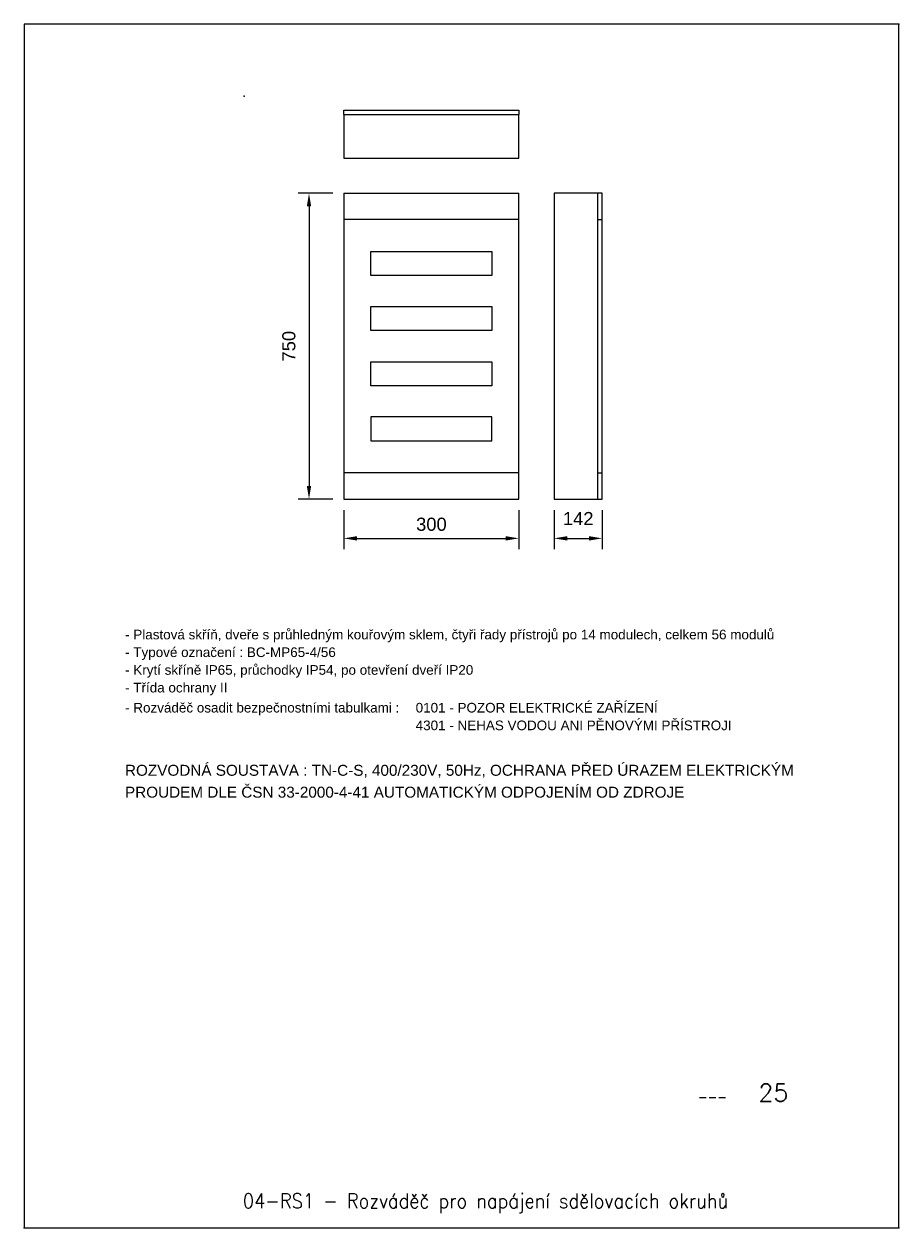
# Model space of a CAD drawing. Extents: x -1485 to 1390, y 3256 to 3973.
# Tile 1 of 15: x -1485 to -985, y 3285 to 3973. Entities that reach past the tile are written whole.
import ezdxf

# ---------------------------------------------------------------- set-up
doc = ezdxf.new("R2010")
doc.units = 0
doc.header["$MEASUREMENT"] = 0
for name, color, linetype in [('1-KRESBA', 7, 'Continuous'), ('__Bílá', 7, 'Continuous'), ('IN_RAZITKO', 7, 'Continuous'), ('OBRYSY', 7, 'Continuous'), ('RAZITKO', 7, 'Continuous')]:
    doc.layers.add(name, color=color, linetype=linetype)
doc.layers.add('MP2000N', color=7, linetype='Continuous', plot=False)
doc.styles.add('ARI-ROM-UNI', font='simplex.shx', dxfattribs={"width": 0.8})
doc.styles.add('Arial', font='arial.ttf')

msp = doc.modelspace()

# ---------------------------------------------------------------- linework, layer by layer
at = {"layer": '1-KRESBA'}
for p, q in [((-1156.59, 3861.25), (-1154.09, 3861.25)), ((-1286.28, 3842.91), (-1217.19, 3842.91)), ((-1286.28, 3829.25), (-1286.28, 3842.91)), ((-1217.19, 3842.91), (-1217.19, 3829.25)), ((-1217.19, 3829.25), (-1286.28, 3829.25)), ((-1286.28, 3811.43), (-1217.19, 3811.43)), ((-1286.28, 3797.76), (-1286.28, 3811.43)), ((-1217.19, 3811.43), (-1217.19, 3797.76)), ((-1217.19, 3797.76), (-1286.28, 3797.76)), ((-1286.28, 3779.94), (-1217.19, 3779.94)), ((-1286.28, 3766.28), (-1286.28, 3779.94)), ((-1217.19, 3779.94), (-1217.19, 3766.28)), ((-1217.19, 3766.28), (-1286.28, 3766.28)), ((-1217.19, 3748.46), (-1286.28, 3748.46)), ((-1286.28, 3748.46), (-1286.28, 3734.79)), ((-1217.19, 3734.79), (-1217.19, 3748.46)), ((-1286.28, 3734.79), (-1217.19, 3734.79)), ((-1156.59, 3716.46), (-1154.09, 3716.46))]:
    msp.add_line(p, q, dxfattribs=at)
at = {"layer": '__Bílá'}
for p, q in [((-1301.74, 3923.72), (-1201.74, 3923.72)), ((-1301.74, 3921.22), (-1301.74, 3923.72)), ((-1301.74, 3921.22), (-1301.74, 3896.22)), ((-1301.74, 3921.22), (-1201.74, 3921.22)), ((-1201.74, 3923.72), (-1201.74, 3921.22)), ((-1201.74, 3896.22), (-1201.74, 3921.22)), ((-1301.74, 3896.22), (-1201.74, 3896.22)), ((-1307.99, 3876.2), (-1327.95, 3876.2)), ((-1301.74, 3876.2), (-1201.74, 3876.2)), ((-1301.74, 3876.2), (-1301.74, 3701.5)), ((-1201.74, 3701.5), (-1201.74, 3876.2)), ((-1154.09, 3876.2), (-1181.59, 3876.2)), ((-1181.59, 3876.2), (-1181.59, 3701.5)), ((-1156.59, 3763.68), (-1156.59, 3876.2)), ((-1154.09, 3763.68), (-1154.09, 3876.2)), ((-1321.7, 3868.7), (-1321.7, 3709)), ((-1201.74, 3861.25), (-1301.74, 3861.25)), ((-1156.59, 3701.5), (-1156.59, 3763.68)), ((-1154.09, 3701.5), (-1154.09, 3763.68)), ((-1201.74, 3716.46), (-1301.74, 3716.46)), ((-1307.99, 3701.5), (-1327.95, 3701.5)), ((-1301.74, 3701.5), (-1201.74, 3701.5)), ((-1181.59, 3701.5), (-1154.09, 3701.5)), ((-1301.74, 3695.25), (-1301.74, 3672.86)), ((-1201.74, 3695.25), (-1201.74, 3672.86)), ((-1181.59, 3695.25), (-1181.59, 3672.86)), ((-1154.09, 3695.25), (-1154.09, 3672.86)), ((-1294.24, 3679.11), (-1209.24, 3679.11)), ((-1174.09, 3679.11), (-1161.59, 3679.11))]:
    msp.add_line(p, q, dxfattribs=at)
for points in [[(-1322.95, 3868.7), (-1320.45, 3868.7), (-1321.7, 3876.2)], [(-1322.95, 3709), (-1320.45, 3709), (-1321.7, 3701.5)], [(-1294.24, 3680.36), (-1294.24, 3677.86), (-1301.74, 3679.11)], [(-1209.24, 3680.36), (-1209.24, 3677.86), (-1201.74, 3679.11)], [(-1174.09, 3680.36), (-1174.09, 3677.86), (-1181.59, 3679.11)], [(-1161.59, 3680.36), (-1161.59, 3677.86), (-1154.09, 3679.11)]]:
    msp.add_solid(points, dxfattribs=at)
at = {"layer": 'MP2000N', "color": 6, "linetype": 'Continuous'}
for p, q in [((-1484.55, 3972.81), (-1484.55, 3285.31)), ((-984.55, 3972.81), (-1484.55, 3972.81)), ((-984.55, 3285.31), (-984.55, 3972.81)), ((-1484.55, 3285.31), (-984.55, 3285.31))]:
    msp.add_line(p, q, dxfattribs=at)
at = {"layer": 'OBRYSY', "color": 2, "linetype": 'Continuous'}
for p in [(-984.55, 3972.81), (-984.55, 3285.31)]:
    msp.add_point(p, dxfattribs=at)
at = {"layer": 'RAZITKO', "color": 2, "linetype": 'Continuous'}
for p in [(-1358.69, 3931.69), (-1484.55, 3285.31), (-1484.55, 3285.31), (-1484.55, 3285.31)]:
    msp.add_point(p, dxfattribs=at)

# ---------------------------------------------------------------- texts
at = {"layer": '__Bílá', "style": 'Arial'}
for s, height, p in [('- Plastová skříň, dveře s průhledným kouřovým sklem, čtyři řady přístrojů po 14 modulech, celkem 56 modulů', 5.5, (-1426.8, 3621.43)), ('- Typové označení : BC-MP65-4/56', 5.5, (-1426.8, 3611.33)), ('- Krytí skříně IP65, průchodky IP54, po otevření dveří IP20', 5.5, (-1426.8, 3601.22)), ('- Třída ochrany II', 5.5, (-1426.8, 3591.11)), ('- Rozváděč osadit bezpečnostními tabulkami :', 5.5, (-1426.8, 3579.66)), ('0101 - POZOR ELEKTRICKÉ ZAŘÍZENÍ', 5.5, (-1260.74, 3579.66)), ('4301 - NEHAS VODOU ANI PĚNOVÝMI PŘÍSTROJI', 5.5, (-1260.74, 3569.56)), ('ROZVODNÁ SOUSTAVA : TN-C-S, 400/230V, 50Hz, OCHRANA PŘED ÚRAZEM ELEKTRICKÝM', 6.25, (-1426.87, 3543.53)), ('PROUDEM DLE ČSN 33-2000-4-41 AUTOMATICKÝM ODPOJENÍM OD ZDROJE', 6.25, (-1426.87, 3531.03))]:
    msp.add_text(s, height=height, dxfattribs=at).set_placement(p)
at = {"layer": '__Bílá', "insert": (-1333.19, 3788.85), "char_height": 7.5, "attachment_point": 5, "rotation": 90, "style": 'Arial'}
msp.add_mtext('\\A1;750', dxfattribs=at)
at = {"layer": '__Bílá', "char_height": 7.5, "attachment_point": 5, "style": 'Arial'}
for s, insert in [('\\A1;142', (-1167.84, 3690.41)), ('\\A1;300', (-1251.74, 3687.13))]:
    msp.add_mtext(s, dxfattribs=dict(at, insert=insert))
at = {"layer": 'IN_RAZITKO', "transparency": 33554687, "style": 'ARI-ROM-UNI'}
for s, height, p in [('25', 10, (-1064.9, 3357.59)), ('---', 5, (-1099.44, 3357.59))]:
    msp.add_text(s, height=height, dxfattribs=at).set_placement(p)
at = {"layer": 'IN_RAZITKO', "transparency": 33554687, "style": 'ARI-ROM-UNI', "width": 0.9}
msp.add_text('04-RS1 - Rozváděč pro napájení sdělovacích okruhů', height=8.3333, dxfattribs=at).set_placement((-1359.54, 3296.59))

doc.saveas('drawing.dxf')
